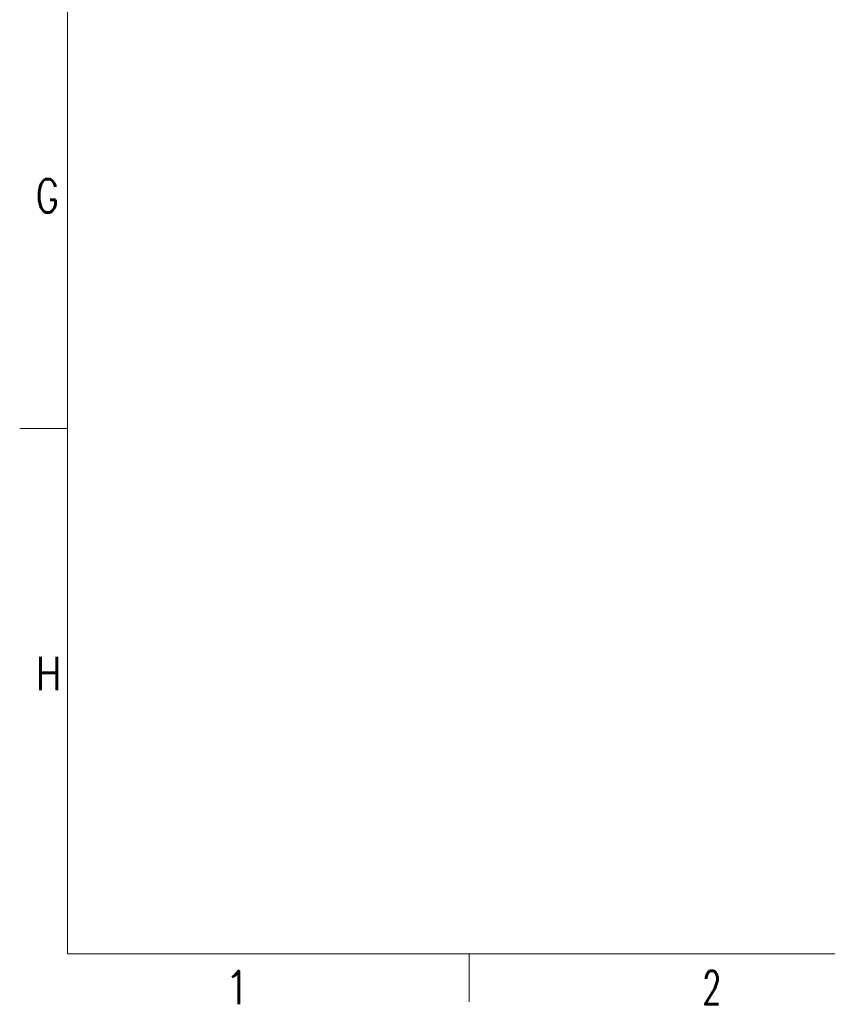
# Model space of a CAD drawing. Header units: inches. Extents: x 0 to 17820, y -10 to 12600.
# Tile 1 of 256: x 0 to 2533, y -8 to 3083. Entities that reach past the tile are written whole.
import ezdxf

# ---------------------------------------------------------------- set-up
doc = ezdxf.new("R2010")
doc.units = ezdxf.units.IN
doc.layers.add('210', color=7, linetype='Continuous', true_color=0xffffff)
doc.styles.add('latin_extended', font='simplex.shx')

msp = doc.modelspace()

# ---------------------------------------------------------------- linework, layer by layer
at = {"layer": '210', "color": 7, "linetype": 'Continuous', "lineweight": 18}
for p, q in [((150, 150), (150, 12450)), ((150, 1800), (0, 1800)), ((150, 150), (17670, 150)), ((1410, 0), (1410, 150))]:
    msp.add_line(p, q, dxfattribs=at)

# ---------------------------------------------------------------- texts
at = {"layer": '210', "color": 211, "linetype": 'Continuous', "lineweight": 18, "char_height": 105, "attachment_point": 7, "line_spacing_factor": 0.963855, "style": 'latin_extended'}
for s, insert in [('\\W0.7656;G', (50.332, 2477.733)), ('\\W0.8203;H', (50.332, 977.733)), ('\\W0.9188;1', (641.496, -8.023)), ('\\W0.6563;2', (2141.496, -8.023))]:
    msp.add_mtext(s, dxfattribs=dict(at, insert=insert))

doc.saveas('drawing.dxf')
